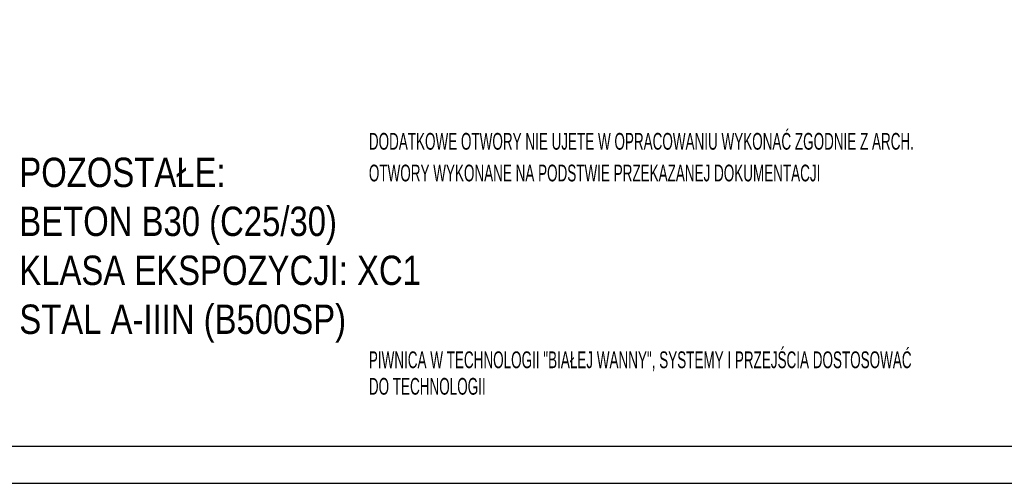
# Model space of a CAD drawing. Header units: millimetres. Extents: x -175722 to -110961, y 52375 to 104640.
# Tile 43 of 146: x -151530 to -150211, y 74105 to 74727. Entities that reach past the tile are written whole.
import ezdxf

# ---------------------------------------------------------------- set-up
doc = ezdxf.new("R2010")
doc.units = ezdxf.units.MM
doc.layers.add('1', color=7, linetype='Continuous')
doc.layers.add('BA_txg', color=3, linetype='Continuous')
doc.layers.add('K-Opisy', color=3, linetype='Continuous', lineweight=13)
doc.styles.add('STYL_R', font='arial.ttf')

msp = doc.modelspace()

# ---------------------------------------------------------------- linework, layer by layer
at = {"layer": '1', "color": 32}
for points in [[(-153109.65197, 74105.05579), (-148909.65197, 74105.05579), (-148909.65197, 77075.05579), (-153109.65197, 77075.05579)], [(-153059.65197, 74155.05579), (-148959.65197, 74155.05579), (-148959.65197, 77025.05579), (-153059.65197, 77025.05579)]]:
    msp.add_lwpolyline(points, close=True, dxfattribs=at)

# ---------------------------------------------------------------- texts
at = {"layer": 'BA_txg', "width": 0.6}
for s, p in [('DODATKOWE OTWORY NIE UJETE W OPRACOWANIU WYKONAĆ ZGODNIE Z ARCH.', (-151061.87863, 74552.34802)), ('OTWORY WYKONANE NA PODSTWIE PRZEKAZANEJ DOKUMENTACJI', (-151061.87863, 74509.8503)), ('PIWNICA W TECHNOLOGII "BIAŁEJ WANNY", SYSTEMY I PRZEJŚCIA DOSTOSOWAĆ', (-151061.87863, 74259.44741)), ('DO TECHNOLOGII', (-151061.87863, 74223.85857))]:
    msp.add_text(s, height=22.5, dxfattribs=at).set_placement(p)
at = {"layer": 'K-Opisy', "insert": (-151530.1145, 74607.29763), "char_height": 39.375, "width": 718.1924606, "attachment_point": 1, "style": 'STYL_R'}
msp.add_mtext('{\\fArial|b0|i0|c238|p34;\\W0.8;\\PPOZOSTAŁE:\\PBETON B30 (C25/30) \\PKLASA EKSPOZYCJI: XC1\\PSTAL A-IIIN (B500SP)}', dxfattribs=at)

doc.saveas('drawing.dxf')
